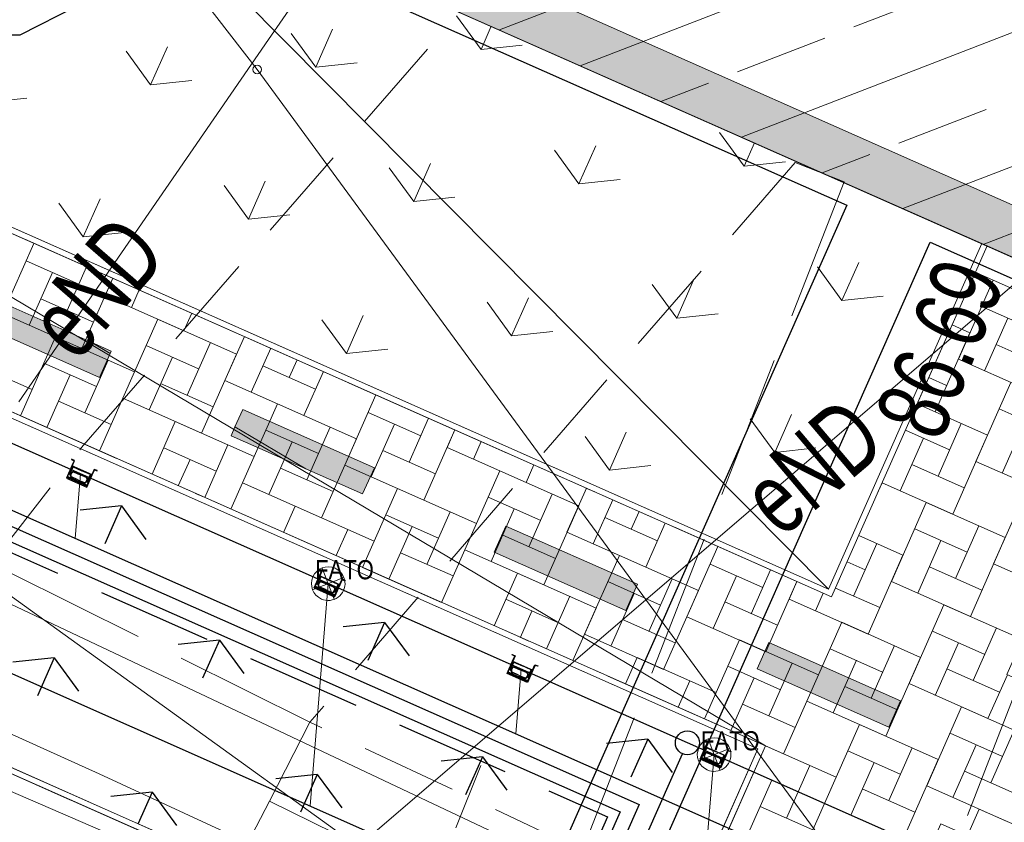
# Model space of a CAD drawing. Header units: metres. Extents: x -1013 to 1491425, y -5789533 to 1032.
# Tile 36 of 66: x -7.02 to 3.25, y -11.54 to -3.18. Entities that reach past the tile are written whole.
import ezdxf
from ezdxf.xclip import XClip

# ---------------------------------------------------------------- set-up
doc = ezdxf.new("R2010")
doc.units = ezdxf.units.M
doc.header["$MEASUREMENT"] = 0
doc.header["$XCLIPFRAME"] = 0
for name, pattern in [('2_KTCR02', [1.5, 1, -0.5]), ('2_KTJZ01', [2, 1.5, -0.5]), ('Krawędzie ukryte', [1.7, 1.2, -0.5]), ('Kropki i Kreski', [3.6, 1.8, -0.9, 0, -0.9])]:
    doc.linetypes.add(name, pattern=pattern)
for name, color, linetype in [('130-Z Teren', 7, 'Continuous'), ('700-L Mapa 1_500 dwg', 7, 'Continuous'), ('708-L Opisy sytuacji 1_500 do legendy', 7, 'Continuous')]:
    doc.layers.add(name, color=color, linetype=linetype)
for name, color, linetype, lineweight in [('130-Z Teren1', 7, 'Continuous', 13), ('130-Z Teren114', 113, 'Continuous', 25), ('130-Z Teren21', 37, 'Continuous', 5), ('130-Z Teren252', 70, 'Continuous', 13), ('130-Z Teren69', 41, 'Continuous', 13), ('130-Z Teren93', 254, 'Continuous', 13), ('130-Z Teren94', 9, 'Continuous', 13), ('310-W Oświetlenie1', 7, 'Continuous', 13), ('310-W Oświetlenie85', 1, 'Continuous', 25), ('450-K Belki21', 37, 'Continuous', 5), ('450-K Belki69', 41, 'Continuous', 13), ('703-L Płaszczyzny podejścia 2D3', 152, 'Continuous', 30), ('708-L Opisy sytuacji 1_500 do legendy1', 7, 'Continuous', 13), ('708-L Opisy sytuacji 1_500 do legendy11', 7, 'Continuous', 13), ('708-L Opisy sytuacji 1_500 do legendy85', 1, 'Continuous', 25), ('720-L Oznakowanie lądowiska1', 7, 'Continuous', 13), ('720-L Oznakowanie lądowiska253', 2, 'Continuous', 13), ('720-L Oznakowanie lądowiska91', 255, 'Continuous', 13), ('720-L Oznakowanie lądowiska94', 9, 'Continuous', 13), ('729-L Instalacje elektryczne-okablowanie75', 30, 'Continuous', 25), ('729-L Instalacje elektryczne-okablowanie85', 1, 'Continuous', 25), ('810-G Ogólne2', 4, 'Continuous', 20), ('GN.6640.3638.2023_9_Dzialki7', 9, 'Continuous', 18), ('GN.6640.3638.2023_9_KTCR_D_L_17', 9, 'Continuous', 18), ('GN.6640.3638.2023_9_KTJZ_L_07', 9, 'Continuous', 18), ('GN.6640.3638.2023_9_Punkty7', 9, 'Continuous', 18), ('GN.6640.3638.2023_9_RTPW_T_17', 9, 'Continuous', 18), ('GN.6640.3638.2023_9_SUPE_D_L_31', 9, 'Continuous', 18), ('GN.6640.3638.2023_9_SUPE_E_T_31', 9, 'Continuous', 18), ('GN.6640.3638.2023_9_SUPW_D_L_05', 9, 'Continuous', 18), ('GN.6640.3638.2023_9_SUSM_D_T_07', 9, 'Continuous', 18)]:
    doc.layers.add(name, color=color, linetype=linetype, lineweight=lineweight)
doc.styles.add('STYL_AUTOMATYCZNY_1', font='arial.ttf', dxfattribs={"width": 0.7})
doc.styles.add('STYL_AUTOMATYCZNY_2', font='arial.ttf')
doc.styles.add('STYL_AUTOMATYCZNY_3', font='ARIALN.TTF')
doc.dimstyles.new('STYL_AUTOMATYCZNY__1', dxfattribs={"dimtxt": 1.25, "dimasz": 0.475, "dimexe": 0.18, "dimexo": 0.3, "dimgap": 0, "dimtad": 1, "dimzin": 0, "dimdsep": 46, "dimtxsty": 'STYL_AUTOMATYCZNY_2', "dimblk": 'ARROWHEAD_2', "dimblk1": 'ARROWHEAD_2', "dimblk2": 'ARROWHEAD_2', "dimcen": 0.09, "dimclrd": 7, "dimclre": 7, "dimclrt": 1, "dimazin": 0, "dimtfac": 1, "dimtdec": 4, "dimtmove": 0, "dimatfit": 3, "dimfxl": 1, "dimtolj": 1, "dimtzin": 0, "dimarcsym": 0})
doc.dimstyles.new('STYL_AUTOMATYCZNY__2', dxfattribs={"dimtxt": 1, "dimasz": 0.475, "dimexe": 0.18, "dimexo": 0.3, "dimgap": 0, "dimtad": 1, "dimzin": 0, "dimdsep": 46, "dimtxsty": 'STYL_AUTOMATYCZNY_2', "dimblk": 'ARROWHEAD_2', "dimblk1": 'ARROWHEAD_2', "dimblk2": 'ARROWHEAD_2', "dimcen": 0.09, "dimclrd": 7, "dimclre": 7, "dimclrt": 1, "dimazin": 0, "dimtfac": 1, "dimtdec": 4, "dimtmove": 0, "dimatfit": 3, "dimfxl": 1, "dimtolj": 1, "dimtzin": 0, "dimarcsym": 0})
doc.dimstyles.new('STYL_AUTOMATYCZNY__5', dxfattribs={"dimtxt": 0.18, "dimasz": 0.456, "dimexe": 0.18, "dimexo": 0.0625, "dimgap": 0, "dimtad": 0, "dimtih": 1, "dimtoh": 1, "dimdec": 4, "dimzin": 0, "dimdsep": 46, "dimcen": 0.09, "dimadec": 0, "dimazin": 0, "dimtfac": 1, "dimtdec": 4, "dimtmove": 0, "dimatfit": 3, "dimldrblk": 'ARROWHEAD_1', "dimfxl": 1, "dimtolj": 1, "dimtzin": 0, "dimarcsym": 0})

# ---------------------------------------------------------------- blocks, each defined once
blk = doc.blocks.new('Rysunek_1_9', base_point=(-7447251.91, -5789835.327))
at = {"layer": 'GN.6640.3638.2023_9_Dzialki7', "color": 9, "linetype": 'Continuous', "lineweight": 18}
for p, q in [((-28.59, 27.463), (-4.54, -3.697)), ((-4.54, -3.697), (35.51, -58.297))]:
    blk.add_line(p, q, dxfattribs=at)
at = {"layer": 'GN.6640.3638.2023_9_KTCR_D_L_17', "color": 9, "linetype": '2_KTCR02', "lineweight": 18}
for p, q in [((-6.37, -7.638), (-2.362, -3.019)), ((1.07, -4.665), (-3.99, -10.501)), ((1.58, -4.867), (1.07, -4.665)), ((-7.312, -8.844), (-6.37, -7.638)), ((-3.99, -10.501), (-4.412, -11.322)), ((-1.15, -11.837), (-3.99, -10.501)), ((-4.412, -11.322), (-1.51, -12.757))]:
    blk.add_line(p, q, dxfattribs=at)
at = {"layer": 'GN.6640.3638.2023_9_KTJZ_L_07', "color": 9, "linetype": '2_KTJZ01', "lineweight": 18}
for p, q in [((1.58, -4.867), (-1.15, -11.837)), ((2.14, -13.337), (4.87, -6.317)), ((-3.99, -10.501), (-7.312, -8.844)), ((-4.412, -11.322), (-3.99, -10.501)), ((-5.64, -13.707), (-4.412, -11.322))]:
    blk.add_line(p, q, dxfattribs=at)
at = {"layer": 'GN.6640.3638.2023_9_Punkty7', "color": 9, "linetype": 'Continuous', "lineweight": 18}
blk.add_circle((-4.54, -3.697), 0.045, dxfattribs=at)
at = {"layer": 'GN.6640.3638.2023_9_SUPE_D_L_31', "color": 9, "linetype": 'Continuous', "lineweight": 18}
for p, q in [((-4.42, -3.383), (-2.509, -0.6)), ((-7.024, -7.162), (-4.42, -3.383)), ((6.122, -3.559), (-4.256, -12.453)), ((-4.256, -12.453), (-9.151, -10.337)), ((-6.186, -11.037), (-7.701, -10.357)), ((-2.865, -12.573), (-6.186, -11.037))]:
    blk.add_line(p, q, dxfattribs=at)
at = {"layer": 'GN.6640.3638.2023_9_SUPW_D_L_05', "color": 9, "linetype": 'Continuous', "lineweight": 18}
blk.add_line((1.45, -13.313), (-14.544, -5.755), dxfattribs=at)
at = {"layer": 'GN.6640.3638.2023_9_SUSM_D_T_07', "color": 9, "linetype": 'Continuous', "lineweight": 18}
blk.add_line((-2.47, -11.6), (-2.207, -10.952), dxfattribs=at)
at = {"layer": 'GN.6640.3638.2023_9_RTPW_T_17', "color": 9, "linetype": 'Continuous', "lineweight": 18, "insert": (2.593, -7.599), "char_height": 0.75, "attachment_point": 7, "rotation": 68.1986, "style": 'STYL_AUTOMATYCZNY_1'}
blk.add_mtext('\\A1;{\\pql;\\fArial|b0|i0|c238|p0;\\W0.700000;86.69}', dxfattribs=at)
at = {"layer": 'GN.6640.3638.2023_9_SUPE_E_T_31', "color": 9, "linetype": 'Continuous', "lineweight": 18, "char_height": 0.75, "attachment_point": 4, "style": 'STYL_AUTOMATYCZNY_1'}
for insert, rotation in [((-6.702, -6.52), 48.9833), ((0.686, -8.309), 40.2133)]:
    blk.add_mtext('\\A1;{\\pql;\\fArial|b0|i0|c238|p0;\\W0.700000;eND}', dxfattribs=dict(at, insert=insert, rotation=rotation))
blk = doc.blocks.new('*X3')
at = {"layer": '130-Z Teren93', "color": 254, "linetype": 'Continuous', "lineweight": 13}
for p, q in [((-6.867, -5.509), (-7.191, -6.24)), ((-6.4, -5.935), (-6.948, -5.692)), ((-6.917, -6.362), (-6.674, -5.813)), ((-6.319, -5.752), (-6.521, -6.209)), ((3.409, -6.015), (2.947, -5.811)), ((-6.044, -5.873), (-6.368, -6.605)), ((-6.044, -5.873), (-6.125, -6.056)), ((3.134, -5.894), (2.77, -6.716)), ((3.134, -5.894), (3.957, -6.258)), ((-5.851, -6.178), (-5.77, -5.995)), ((-6.796, -6.087), (-6.247, -6.33)), ((-5.303, -6.421), (-6.125, -6.056)), ((-6.368, -6.605), (-7.191, -6.24)), ((-5.222, -6.238), (-5.303, -6.421)), ((3.561, -6.411), (3.013, -6.168)), ((-5.577, -6.299), (-5.941, -7.122)), ((-5.577, -6.299), (-4.754, -6.664)), ((2.704, -6.359), (2.891, -6.442)), ((3.044, -6.838), (3.287, -6.289)), ((2.891, -6.442), (2.527, -7.265)), ((-6.643, -6.483), (-7.007, -7.306)), ((-6.643, -6.483), (-5.82, -6.848)), ((-5.028, -6.542), (-5.271, -7.091)), ((-4.673, -6.481), (-4.876, -6.938)), ((3.166, -6.564), (3.714, -6.807)), ((-7.709, -6.667), (-6.886, -7.032)), ((-5.15, -6.817), (-5.698, -6.574)), ((-4.754, -6.664), (-5.119, -7.487)), ((-4.601, -7.06), (-4.399, -6.603)), ((-6.216, -7.001), (-6.764, -6.757)), ((-6.094, -6.726), (-6.337, -7.275)), ((-5.667, -7.244), (-5.424, -6.695)), ((-4.124, -6.724), (-4.205, -6.907)), ((3.593, -7.081), (2.77, -6.716)), ((-5.82, -6.848), (-6.185, -7.671)), ((-4.48, -6.785), (-3.931, -7.028)), ((-3.85, -6.846), (-4.053, -7.303)), ((-6.733, -7.428), (-6.49, -6.879)), ((-5.546, -6.969), (-4.997, -7.212)), ((-4.053, -7.303), (-4.876, -6.938)), ((2.461, -6.908), (2.648, -6.991)), ((3.318, -6.96), (2.954, -7.782)), ((-6.886, -7.032), (-7.007, -7.306)), ((-6.612, -7.153), (-6.063, -7.396)), ((-5.119, -7.487), (-5.941, -7.122)), ((-4.327, -7.181), (-4.692, -8.004)), ((-4.327, -7.181), (-3.504, -7.546)), ((-3.302, -7.089), (-3.626, -7.82)), ((2.34, -7.182), (3.075, -7.508)), ((2.527, -7.265), (2.34, -7.182)), ((-2.834, -7.515), (-3.383, -7.272)), ((3.745, -7.477), (3.197, -7.234)), ((-6.185, -7.671), (-7.007, -7.306)), ((-5.393, -7.365), (-5.636, -7.914)), ((-5.393, -7.365), (-4.57, -7.73)), ((-2.753, -7.332), (-2.956, -7.789)), ((2.801, -7.387), (2.558, -7.935)), ((3.228, -7.904), (3.471, -7.355)), ((-3.9, -7.699), (-4.449, -7.455)), ((-3.778, -7.424), (-4.022, -7.973)), ((-3.351, -7.942), (-3.108, -7.393)), ((-2.479, -7.453), (-2.803, -8.185)), ((-2.479, -7.453), (-2.56, -7.636)), ((2.679, -7.661), (2.218, -7.456)), ((-4.417, -8.126), (-4.174, -7.577)), ((-3.504, -7.546), (-3.869, -8.369)), ((-2.286, -7.758), (-2.205, -7.575)), ((2.162, -8.088), (2.405, -7.539)), ((3.075, -7.508), (2.711, -8.331)), ((-4.966, -7.882), (-5.514, -7.639)), ((-4.844, -7.608), (-5.087, -8.157)), ((-3.23, -7.667), (-2.681, -7.91)), ((-1.737, -8.001), (-2.56, -7.636)), ((-5.362, -8.035), (-5.24, -7.761)), ((-4.57, -7.73), (-4.813, -8.278)), ((3.777, -8.147), (2.954, -7.782)), ((-4.296, -7.851), (-3.747, -8.094)), ((-2.803, -8.185), (-3.626, -7.82)), ((-2.011, -7.879), (-2.376, -8.702)), ((-2.011, -7.879), (-1.188, -8.244)), ((-1.656, -7.818), (-1.737, -8.001)), ((2.284, -7.814), (2.832, -8.057)), ((-3.869, -8.369), (-4.692, -8.004)), ((2.711, -8.331), (1.975, -8.005)), ((-3.077, -8.063), (-3.442, -8.886)), ((-3.077, -8.063), (-2.254, -8.428)), ((-1.107, -8.061), (-1.31, -8.518)), ((3.502, -8.025), (3.138, -8.848)), ((-1.584, -8.397), (-2.133, -8.154)), ((-1.463, -8.122), (-1.706, -8.671)), ((-1.036, -8.64), (-0.833, -8.183)), ((2.436, -8.209), (2.072, -9.032)), ((2.436, -8.209), (3.259, -8.574)), ((-4.143, -8.247), (-4.265, -8.521)), ((-4.143, -8.247), (-3.32, -8.612)), ((-2.529, -8.306), (-2.772, -8.855)), ((-2.102, -8.824), (-1.859, -8.275)), ((-1.188, -8.244), (-1.553, -9.067)), ((-0.559, -8.304), (-0.64, -8.487)), ((-2.65, -8.581), (-3.199, -8.337)), ((-0.914, -8.365), (-0.366, -8.608)), ((-3.595, -8.49), (-3.716, -8.764)), ((-3.168, -9.008), (-2.924, -8.459)), ((-2.254, -8.428), (-2.619, -9.251)), ((-0.487, -8.883), (-1.31, -8.518)), ((-0.285, -8.426), (-0.487, -8.883)), ((2.863, -8.727), (2.315, -8.484)), ((2.985, -8.452), (2.742, -9.001)), ((-3.32, -8.612), (-3.442, -8.886)), ((-1.98, -8.549), (-1.431, -8.792)), ((1.732, -8.554), (2.193, -8.758)), ((2.346, -9.154), (2.589, -8.605)), ((3.259, -8.574), (2.895, -9.397)), ((-1.553, -9.067), (-2.376, -8.702)), ((0.264, -8.669), (-0.06, -9.4)), ((1.919, -8.636), (1.676, -9.185)), ((-3.046, -8.733), (-2.497, -8.976)), ((-0.761, -8.761), (-1.126, -9.584)), ((-0.761, -8.761), (0.061, -9.126)), ((2.193, -8.758), (1.829, -9.581)), ((-2.619, -9.251), (-3.442, -8.886)), ((0.732, -9.095), (0.183, -8.852)), ((0.813, -8.912), (0.61, -9.369)), ((1.797, -8.911), (1.61, -8.828)), ((2.468, -8.879), (3.016, -9.123)), ((3.682, -9.09), (3.138, -8.848)), ((-1.827, -8.945), (-2.07, -9.494)), ((-1.827, -8.945), (-1.004, -9.31)), ((-0.213, -9.004), (-0.456, -9.553)), ((0.214, -9.522), (0.457, -8.973)), ((2.895, -9.397), (2.072, -9.032)), ((-0.334, -9.279), (-0.883, -9.035)), ((0.061, -9.126), (-0.303, -9.949)), ((1.087, -9.033), (0.763, -9.765)), ((1.087, -9.033), (1.006, -9.216)), ((1.489, -9.102), (1.95, -9.306)), ((-1.4, -9.463), (-1.949, -9.219)), ((-1.279, -9.188), (-1.522, -9.737)), ((-0.852, -9.706), (-0.609, -9.157)), ((1.829, -9.581), (1.006, -9.216)), ((1.28, -9.338), (1.361, -9.155)), ((-1.004, -9.31), (-1.248, -9.858)), ((0.336, -9.247), (0.884, -9.49)), ((2.62, -9.275), (2.256, -10.098)), ((2.62, -9.275), (3.439, -9.638)), ((-1.796, -9.615), (-1.675, -9.341)), ((-0.73, -9.431), (-0.182, -9.674)), ((0.763, -9.765), (-0.06, -9.4)), ((1.554, -9.459), (1.19, -10.282)), ((1.554, -9.459), (2.377, -9.824)), ((3.169, -9.518), (2.926, -10.067)), ((-0.303, -9.949), (-1.126, -9.584)), ((0.488, -9.643), (0.124, -10.466)), ((0.488, -9.643), (1.311, -10.008)), ((3.047, -9.793), (2.499, -9.55)), ((1.981, -9.977), (1.433, -9.734)), ((2.103, -9.702), (1.86, -10.251)), ((2.53, -10.22), (2.773, -9.671)), ((-0.577, -9.827), (-0.699, -10.101)), ((-0.577, -9.827), (0.245, -10.192)), ((2.377, -9.824), (2.013, -10.647)), ((0.915, -10.161), (0.367, -9.917)), ((1.037, -9.886), (0.794, -10.435)), ((1.464, -10.404), (1.707, -9.855)), ((2.651, -9.945), (3.2, -10.188)), ((0.398, -10.588), (0.641, -10.039)), ((1.311, -10.008), (0.947, -10.831)), ((3.281, -10.006), (3.078, -10.463)), ((-0.029, -10.07), (-0.15, -10.344)), ((1.586, -10.129), (2.134, -10.372)), ((3.078, -10.463), (2.256, -10.098)), ((0.245, -10.192), (0.124, -10.466)), ((0.52, -10.313), (1.068, -10.556)), ((2.013, -10.647), (1.19, -10.282)), ((2.804, -10.341), (2.44, -11.164)), ((2.804, -10.341), (3.627, -10.706)), ((0.947, -10.831), (0.124, -10.466)), ((1.738, -10.525), (1.374, -11.348)), ((1.738, -10.525), (2.561, -10.89)), ((3.231, -10.859), (2.683, -10.615)), ((3.353, -10.584), (3.11, -11.133)), ((0.76, -10.748), (1.495, -11.074)), ((2.287, -10.768), (2.044, -11.317)), ((2.714, -11.286), (2.957, -10.737)), ((2.165, -11.043), (1.617, -10.799)), ((1.221, -10.952), (0.978, -11.501)), ((1.648, -11.47), (1.891, -10.921)), ((2.561, -10.89), (2.197, -11.713)), ((1.099, -11.226), (0.638, -11.022)), ((1.495, -11.074), (1.131, -11.897)), ((2.835, -11.011), (3.384, -11.254)), ((0.582, -11.653), (0.825, -11.105)), ((3.262, -11.529), (2.44, -11.164)), ((1.769, -11.195), (2.318, -11.438)), ((0.704, -11.379), (1.252, -11.622)), ((2.197, -11.713), (1.374, -11.348)), ((2.988, -11.407), (2.867, -11.681)), ((2.988, -11.407), (3.811, -11.772))]:
    blk.add_line(p, q, dxfattribs=at)
blk = doc.blocks.new('*D9')
at = {"layer": '708-L Opisy sytuacji 1_500 do legendy1', "color": 7, "linetype": 'Continuous', "lineweight": 13}
for p, q in [((-24.561, 28.385), (-24.986, 28.968)), ((-24.65, 28.956), (-24.773, 28.677)), ((-25.202, 28.867), (-2.957, 19.009)), ((-24.773, 28.677), (-34.902, 5.82)), ((-35.114, 6.112), (-34.689, 5.529)), ((-35.33, 6.01), (-13.085, -3.847)), ((-34.902, 5.82), (-35.025, 5.541))]:
    blk.add_line(p, q, dxfattribs=at)
at = {"layer": '708-L Opisy sytuacji 1_500 do legendy85', "color": 1, "lineweight": 25, "insert": (-30.935, 15.389), "char_height": 1.25, "attachment_point": 7, "rotation": 66.1008, "style": 'STYL_AUTOMATYCZNY_2'}
blk.add_mtext('\\A1;{\\pql;\\fArial|b0|i0|c238|p0;\\W1.000000;25,00}', dxfattribs=at)
blk = doc.blocks.new('ARROWHEAD_2')
at = {"color": 0, "linetype": 'Continuous', "lineweight": 0}
for p, q in [((-0.378, -0.655), (0.378, 0.655)), ((0, 0), (-1, 0))]:
    blk.add_line(p, q, dxfattribs=at)
blk = doc.blocks.new('*D12')
at = {"layer": '708-L Opisy sytuacji 1_500 do legendy1', "color": 7, "linetype": 'Continuous', "lineweight": 13}
for p, q in [((-29.902, 25.48), (-35.979, 11.766)), ((-35.766, 11.475), (-36.191, 12.058)), ((-36.407, 11.956), (-6.488, -1.302)), ((-35.979, 11.766), (-39.686, 3.401)), ((-39.898, 3.692), (-39.473, 3.109)), ((-40.114, 3.591), (-18.561, -5.96)), ((-39.686, 3.401), (-39.809, 3.121))]:
    blk.add_line(p, q, dxfattribs=at)
at = {"layer": '708-L Opisy sytuacji 1_500 do legendy85', "color": 1, "lineweight": 25, "insert": (-38.556, 6.444), "char_height": 1, "attachment_point": 7, "rotation": 66.1008, "style": 'STYL_AUTOMATYCZNY_2'}
blk.add_mtext('\\A1;{\\pql;\\fArial|b0|i0|c238|p0;\\W1.000000;9,15}', dxfattribs=at)
blk = doc.blocks.new('ARROWHEAD_1')
at = {"color": 0, "linetype": 'Continuous', "lineweight": 0}
blk.add_line((0, 0), (-1, 0), dxfattribs=at)
blk.add_circle((0, 0), 0.25, dxfattribs=at)

msp = doc.modelspace()

# ---------------------------------------------------------------- hatches: boundary and pattern name
at = {"layer": '130-Z Teren114', "linetype": 'Continuous', "lineweight": 25}
h = msp.add_hatch(dxfattribs=at)
h.set_pattern_fill('trawa_0001', color=113, style=0, pattern_type=2)
h.set_pattern_definition([(246.1, (-2.1928, -10.8614), (-2.7428, 1.2154), [0.433, -1.29904]), (246.1, (-3.915, -11.0454), (-2.7428, 1.2154), [0.433, -1.29904]), (186.1, (-2.1928, -10.8614), (-0.31883, 2.983), [0.433, -1.29904]), (186.1, (-2.8946, -12.445), (-0.31883, 2.983), [0.433, -1.29904]), (306.1, (-2.1928, -10.8614), (2.42394, 1.7676), [0.433, -1.29904]), (306.1, (-2.8946, -12.445), (2.42394, 1.7676), [0.433, -1.29904])])
h.paths.add_polyline_path([(-13.814, -4.356), (-18.207, -6.051), (-0.669, -13.823), (0.68, -10.778)])
at = {"layer": '130-Z Teren252', "linetype": 'Continuous', "lineweight": 13}
h = msp.add_hatch(dxfattribs=at)
h.set_pattern_fill('trawa_0001', color=70, style=0, pattern_type=2)
h.set_pattern_definition([(66.1, (-0.1672, -6.29), (-2.7428, 1.2154), [0.433, -1.29904]), (66.1, (1.555, -6.106), (-2.7428, 1.2154), [0.433, -1.29904]), (6.1, (-0.1672, -6.29), (-0.3188, 2.983), [0.433, -1.29904]), (6.1, (0.5345, -4.7065), (-0.3188, 2.983), [0.433, -1.29904]), (126.1, (-0.1672, -6.29), (2.42394, 1.7676), [0.433, -1.29904]), (126.1, (0.5345, -4.7065), (2.42394, 1.7676), [0.433, -1.29904])])
h.paths.add_polyline_path([(-11.412, -3.429), (1.418, -9.114), (3.014, -5.512), (-6.214, -1.423)])
at = {"layer": '130-Z Teren93', "linetype": 'Continuous', "lineweight": 13}
h = msp.add_hatch(dxfattribs=at)
h.set_pattern_fill('Beton_zbrojony_0001', color=254, style=0, pattern_type=2)
h.set_pattern_definition([(21.101, (3.6815, 2.3954), (-0.46801, 1.21283), []), (21.101, (3.4475, 3.0018), (-0.46801, 1.21283), [0.975, -0.325])])
h.paths.add_polyline_path([(-0.137, 12.291), (-3.175, 5.434), (-6.214, -1.423), (7.5, -7.5), (10.538, -0.643), (13.577, 6.214)])
at = {"layer": '720-L Oznakowanie lądowiska253', "linetype": 'Continuous', "lineweight": 13}
msp.add_hatch(color=2, dxfattribs=at).paths.add_polyline_path([(-3.175, 5.434), (-6.214, -1.423), (7.5, -7.5), (10.538, -0.643), (10.081, -0.44), (7.245, -6.84), (-5.554, -1.169), (-2.718, 5.231)])
at = {"layer": '720-L Oznakowanie lądowiska91', "linetype": 'Continuous', "lineweight": 13}
for points in [[(-6.182, -6.906), (-6.072, -6.656), (-6.061, -6.632), (-6.27, -6.539), (-7.432, -6.024), (-7.554, -6.298)], [(-4.811, -7.514), (-4.033, -7.859), (-3.44, -8.121), (-3.318, -7.847), (-4.69, -7.239), (-4.771, -7.423)], [(-0.697, -9.337), (-0.575, -9.062), (-1.947, -8.455), (-2.068, -8.729)], [(2.046, -10.552), (2.167, -10.278), (0.796, -9.67), (0.674, -9.944)]]:
    msp.add_hatch(color=8, dxfattribs=at).paths.add_polyline_path(points)

# ---------------------------------------------------------------- linework, layer by layer
at = {"layer": '130-Z Teren1', "color": 7, "linetype": 'Continuous', "lineweight": 13, "flags": 128}
for points in [[(-0.137, 12.291), (-3.175, 5.434), (-6.214, -1.423), (7.5, -7.5), (10.538, -0.643), (13.577, 6.214)], [(-11.412, -3.429), (1.418, -9.114), (3.014, -5.512), (-6.214, -1.423)], [(-13.734, -4.325), (-11.491, -3.46), (1.448, -9.194), (3.069, -5.536), (4.897, -6.347), (3.277, -10.004), (9.537, -12.778), (10.402, -15.021), (2.588, -11.558), (1.19, -14.712), (-0.638, -13.902), (0.76, -10.748)], [(-13.814, -4.356), (0.68, -10.778), (-0.669, -13.823), (-18.207, -6.051)]]:
    msp.add_lwpolyline(points, close=True, dxfattribs=at)
at = {"layer": '130-Z Teren21', "color": 37, "linetype": 'Continuous', "lineweight": 5}
for p, q in [((1.448, -9.194), (-11.491, -3.46)), ((1.418, -9.114), (-11.412, -3.429)), ((0.68, -10.778), (-13.814, -4.356)), ((0.76, -10.748), (-13.734, -4.325)), ((1.418, -9.114), (3.014, -5.512)), ((1.448, -9.194), (3.069, -5.536)), ((3.069, -5.536), (3.014, -5.512)), ((-0.638, -13.902), (0.76, -10.748)), ((-0.693, -13.878), (0.68, -10.778))]:
    msp.add_line(p, q, dxfattribs=at)
at = {"layer": '130-Z Teren69', "color": 41, "linetype": 'Kropki i Kreski', "lineweight": 13}
for p, q in [((1.448, -9.194), (-11.491, -3.46)), ((0.76, -10.748), (-13.734, -4.325)), ((3.069, -5.536), (1.448, -9.194)), ((0.76, -10.748), (-0.638, -13.902))]:
    msp.add_line(p, q, dxfattribs=at)
at = {"layer": '130-Z Teren94', "color": 9, "linetype": 'Continuous', "lineweight": 13}
for p, q in [((1.418, -9.114), (-6.214, -1.423)), ((0.76, -10.748), (-11.491, -3.46)), ((-13.814, -4.356), (-0.669, -13.823))]:
    msp.add_line(p, q, dxfattribs=at)
at = {"layer": '310-W Oświetlenie1', "color": 7, "linetype": 'Continuous', "lineweight": 13}
for p, q in [((-3.736, -9.219), (-3.862, -8.893)), ((-3.962, -9.119), (-3.636, -8.993)), ((0.287, -11.002), (0.161, -10.675)), ((0.06, -10.901), (0.387, -10.775))]:
    msp.add_line(p, q, dxfattribs=at)
at = {"layer": '310-W Oświetlenie1', "color": 7, "linetype": 'Continuous', "lineweight": 13, "flags": 128}
for points in [[(-3.728, -8.896, 1), (-3.87, -9.216, 1)], [(0.295, -10.678, 1), (0.153, -10.998, 1)]]:
    msp.add_lwpolyline(points, format="xyb", close=True, dxfattribs=at)
at = {"layer": '310-W Oświetlenie85', "color": 1, "linetype": 'Continuous', "lineweight": 25}
for p, q in [((-6.475, -7.76), (-6.476, -7.762)), ((-6.476, -7.762), (-6.448, -7.775)), ((-6.444, -7.773), (-6.475, -7.76)), ((-6.448, -7.775), (-6.472, -7.828)), ((-6.469, -7.83), (-6.444, -7.773)), ((-6.472, -7.828), (-6.529, -7.957)), ((-6.517, -7.94), (-6.47, -7.833)), ((-6.459, -7.834), (-6.495, -7.917)), ((-6.492, -7.918), (-6.457, -7.839)), ((-6.481, -7.896), (-6.492, -7.92)), ((-6.485, -7.923), (-6.474, -7.899)), ((-6.483, -7.924), (-6.473, -7.899)), ((-6.474, -7.899), (-6.481, -7.896)), ((-6.26, -7.922), (-6.472, -7.828)), ((-6.472, -7.828), (-6.469, -7.83)), ((-6.47, -7.833), (-6.46, -7.837)), ((-6.457, -7.839), (-6.367, -7.879)), ((-6.453, -7.892), (-6.386, -7.921)), ((-6.452, -7.89), (-6.402, -7.912)), ((-6.277, -7.918), (-6.367, -7.879)), ((-6.238, -7.865), (-6.263, -7.921)), ((-6.26, -7.922), (-6.236, -7.869)), ((-6.207, -7.878), (-6.238, -7.865)), ((-6.236, -7.869), (-6.208, -7.881)), ((-6.208, -7.881), (-6.207, -7.878)), ((-6.529, -7.957), (-6.317, -8.051)), ((-6.313, -8.041), (-6.525, -7.947)), ((-6.308, -8.032), (-6.521, -7.938)), ((-6.495, -7.917), (-6.492, -7.918)), ((-6.492, -7.92), (-6.485, -7.923)), ((-6.409, -7.973), (-6.476, -7.944)), ((-6.41, -7.975), (-6.476, -7.945)), ((-6.41, -7.975), (-6.344, -8.004)), ((-6.409, -7.973), (-6.343, -8.003)), ((-6.399, -7.911), (-6.397, -7.907)), ((-6.399, -7.911), (-6.399, -7.911)), ((-6.397, -7.907), (-6.383, -7.913)), ((-6.32, -7.951), (-6.386, -7.921)), ((-6.368, -7.92), (-6.383, -7.913)), ((-6.37, -7.924), (-6.368, -7.92)), ((-6.37, -7.924), (-6.37, -7.924)), ((-6.319, -7.949), (-6.369, -7.927)), ((-6.323, -7.995), (-6.312, -7.971)), ((-6.321, -7.996), (-6.31, -7.971)), ((-6.314, -7.999), (-6.321, -7.996)), ((-6.317, -8.051), (-6.26, -7.922)), ((-6.303, -7.975), (-6.314, -7.999)), ((-6.313, -7.998), (-6.277, -7.918)), ((-6.31, -7.999), (-6.313, -7.998)), ((-6.312, -8.03), (-6.265, -7.924)), ((-6.273, -7.916), (-6.31, -7.999)), ((-6.31, -7.971), (-6.303, -7.975)), ((-6.265, -7.924), (-6.274, -7.92)), ((-6.263, -7.921), (-6.26, -7.922)), ((-3.892, -8.904), (-3.893, -8.907)), ((-3.893, -8.907), (-3.892, -8.904)), ((-3.893, -8.907), (-3.866, -8.919)), ((-3.866, -8.919), (-3.893, -8.907)), ((-3.862, -8.918), (-3.892, -8.904)), ((-3.892, -8.904), (-3.862, -8.918)), ((-3.866, -8.919), (-3.889, -8.973)), ((-3.889, -8.973), (-3.866, -8.919)), ((-3.886, -8.974), (-3.862, -8.918)), ((-3.862, -8.918), (-3.886, -8.974)), ((-3.889, -8.973), (-3.946, -9.101)), ((-3.946, -9.101), (-3.889, -8.973)), ((-3.934, -9.084), (-3.887, -8.978)), ((-3.934, -9.084), (-3.887, -8.978)), ((-3.876, -8.979), (-3.913, -9.061)), ((-3.876, -8.979), (-3.913, -9.061)), ((-3.91, -9.063), (-3.874, -8.983)), ((-3.91, -9.063), (-3.874, -8.983)), ((-3.677, -9.067), (-3.889, -8.973)), ((-3.889, -8.973), (-3.886, -8.974)), ((-3.889, -8.973), (-3.677, -9.067)), ((-3.886, -8.974), (-3.889, -8.973)), ((-3.887, -8.978), (-3.877, -8.982)), ((-3.887, -8.978), (-3.877, -8.982)), ((-3.874, -8.983), (-3.785, -9.023)), ((-3.874, -8.983), (-3.785, -9.023)), ((-3.695, -9.063), (-3.785, -9.023)), ((-3.695, -9.063), (-3.785, -9.023)), ((-3.655, -9.009), (-3.68, -9.066)), ((-3.68, -9.066), (-3.655, -9.009)), ((-3.677, -9.067), (-3.653, -9.013)), ((-3.653, -9.013), (-3.677, -9.067)), ((-3.624, -9.023), (-3.655, -9.009)), ((-3.655, -9.009), (-3.624, -9.023)), ((-3.653, -9.013), (-3.625, -9.026)), ((-3.625, -9.026), (-3.653, -9.013)), ((-3.625, -9.026), (-3.624, -9.023)), ((-3.624, -9.023), (-3.625, -9.026)), ((-3.946, -9.101), (-3.734, -9.195)), ((-3.734, -9.195), (-3.946, -9.101)), ((-3.73, -9.186), (-3.942, -9.092)), ((-3.942, -9.092), (-3.73, -9.186)), ((-3.726, -9.177), (-3.938, -9.083)), ((-3.938, -9.083), (-3.726, -9.177)), ((-3.913, -9.061), (-3.91, -9.063)), ((-3.913, -9.061), (-3.91, -9.063)), ((-3.899, -9.04), (-3.909, -9.064)), ((-3.899, -9.04), (-3.909, -9.064)), ((-3.909, -9.064), (-3.902, -9.068)), ((-3.909, -9.064), (-3.902, -9.068)), ((-3.902, -9.068), (-3.891, -9.043)), ((-3.902, -9.068), (-3.891, -9.043)), ((-3.901, -9.068), (-3.89, -9.044)), ((-3.901, -9.068), (-3.89, -9.044)), ((-3.891, -9.043), (-3.899, -9.04)), ((-3.891, -9.043), (-3.899, -9.04)), ((-3.827, -9.119), (-3.894, -9.09)), ((-3.827, -9.119), (-3.894, -9.09)), ((-3.826, -9.118), (-3.893, -9.088)), ((-3.826, -9.118), (-3.893, -9.088)), ((-3.87, -9.036), (-3.804, -9.066)), ((-3.87, -9.036), (-3.804, -9.066)), ((-3.869, -9.035), (-3.82, -9.057)), ((-3.869, -9.035), (-3.82, -9.057)), ((-3.827, -9.119), (-3.761, -9.149)), ((-3.827, -9.119), (-3.761, -9.149)), ((-3.826, -9.118), (-3.76, -9.147)), ((-3.826, -9.118), (-3.76, -9.147)), ((-3.817, -9.055), (-3.815, -9.051)), ((-3.817, -9.055), (-3.815, -9.051)), ((-3.817, -9.055), (-3.817, -9.055)), ((-3.817, -9.055), (-3.817, -9.055)), ((-3.815, -9.051), (-3.8, -9.058)), ((-3.815, -9.051), (-3.8, -9.058)), ((-3.737, -9.095), (-3.804, -9.066)), ((-3.737, -9.095), (-3.804, -9.066)), ((-3.785, -9.064), (-3.8, -9.058)), ((-3.785, -9.064), (-3.8, -9.058)), ((-3.787, -9.068), (-3.785, -9.064)), ((-3.787, -9.068), (-3.785, -9.064)), ((-3.787, -9.068), (-3.787, -9.068)), ((-3.787, -9.068), (-3.787, -9.068)), ((-3.736, -9.094), (-3.786, -9.072)), ((-3.736, -9.094), (-3.786, -9.072)), ((-3.74, -9.139), (-3.729, -9.115)), ((-3.74, -9.139), (-3.729, -9.115)), ((-3.738, -9.14), (-3.728, -9.116)), ((-3.738, -9.14), (-3.728, -9.116)), ((-3.734, -9.195), (-3.677, -9.067)), ((-3.677, -9.067), (-3.734, -9.195)), ((-3.72, -9.119), (-3.731, -9.143)), ((-3.72, -9.119), (-3.731, -9.143)), ((-3.73, -9.142), (-3.695, -9.063)), ((-3.73, -9.142), (-3.695, -9.063)), ((-3.729, -9.175), (-3.682, -9.068)), ((-3.729, -9.175), (-3.682, -9.068)), ((-3.728, -9.116), (-3.72, -9.119)), ((-3.728, -9.116), (-3.72, -9.119)), ((-3.69, -9.061), (-3.727, -9.144)), ((-3.69, -9.061), (-3.727, -9.144)), ((-3.682, -9.068), (-3.692, -9.064)), ((-3.682, -9.068), (-3.692, -9.064)), ((-3.68, -9.066), (-3.677, -9.067)), ((-3.677, -9.067), (-3.68, -9.066)), ((-3.731, -9.143), (-3.738, -9.14)), ((-3.731, -9.143), (-3.738, -9.14)), ((-3.727, -9.144), (-3.73, -9.142)), ((-3.727, -9.144), (-3.73, -9.142)), ((-1.882, -9.798), (-1.881, -9.796)), ((-1.854, -9.811), (-1.882, -9.798)), ((-1.881, -9.796), (-1.85, -9.809)), ((-1.878, -9.864), (-1.854, -9.811)), ((-1.85, -9.809), (-1.875, -9.865)), ((-1.935, -9.992), (-1.878, -9.864)), ((-1.923, -9.975), (-1.875, -9.869)), ((-1.865, -9.87), (-1.901, -9.953)), ((-1.901, -9.953), (-1.898, -9.954)), ((-1.898, -9.954), (-1.863, -9.874)), ((-1.887, -9.931), (-1.898, -9.956)), ((-1.898, -9.956), (-1.891, -9.959)), ((-1.891, -9.959), (-1.88, -9.934)), ((-1.889, -9.96), (-1.878, -9.935)), ((-1.88, -9.934), (-1.887, -9.931)), ((-1.878, -9.864), (-1.666, -9.958)), ((-1.875, -9.865), (-1.878, -9.864)), ((-1.875, -9.869), (-1.866, -9.873)), ((-1.863, -9.874), (-1.773, -9.914)), ((-1.859, -9.928), (-1.792, -9.957)), ((-1.858, -9.926), (-1.808, -9.948)), ((-1.805, -9.947), (-1.803, -9.942)), ((-1.805, -9.947), (-1.805, -9.947)), ((-1.803, -9.942), (-1.789, -9.949)), ((-1.774, -9.955), (-1.789, -9.949)), ((-1.776, -9.96), (-1.774, -9.955)), ((-1.683, -9.954), (-1.773, -9.914)), ((-1.719, -10.034), (-1.683, -9.954)), ((-1.679, -9.952), (-1.716, -10.035)), ((-1.671, -9.96), (-1.68, -9.955)), ((-1.668, -9.957), (-1.644, -9.901)), ((-1.642, -9.905), (-1.666, -9.958)), ((-1.644, -9.901), (-1.613, -9.914)), ((-1.614, -9.917), (-1.642, -9.905)), ((-1.613, -9.914), (-1.614, -9.917)), ((-1.723, -10.086), (-1.935, -9.992)), ((-1.931, -9.983), (-1.718, -10.077)), ((-1.926, -9.974), (-1.714, -10.068)), ((-1.815, -10.009), (-1.882, -9.979)), ((-1.816, -10.011), (-1.882, -9.981)), ((-1.816, -10.011), (-1.749, -10.04)), ((-1.815, -10.009), (-1.749, -10.038)), ((-1.726, -9.987), (-1.792, -9.957)), ((-1.776, -9.96), (-1.776, -9.96)), ((-1.725, -9.985), (-1.775, -9.963)), ((-1.729, -10.031), (-1.718, -10.006)), ((-1.727, -10.031), (-1.716, -10.007)), ((-1.72, -10.035), (-1.727, -10.031)), ((-1.666, -9.958), (-1.723, -10.086)), ((-1.709, -10.01), (-1.72, -10.035)), ((-1.716, -10.035), (-1.719, -10.034)), ((-1.718, -10.066), (-1.671, -9.96)), ((-1.716, -10.007), (-1.709, -10.01)), ((-1.666, -9.958), (-1.668, -9.957)), ((0.077, -10.884), (0.134, -10.755)), ((0.089, -10.867), (0.136, -10.76)), ((0.147, -10.761), (0.11, -10.844)), ((0.113, -10.845), (0.148, -10.766)), ((0.129, -10.69), (0.131, -10.687)), ((0.157, -10.702), (0.129, -10.69)), ((0.131, -10.687), (0.161, -10.7)), ((0.134, -10.755), (0.157, -10.702)), ((0.134, -10.755), (0.346, -10.849)), ((0.136, -10.757), (0.134, -10.755)), ((0.161, -10.7), (0.136, -10.757)), ((0.136, -10.76), (0.145, -10.764)), ((0.148, -10.766), (0.238, -10.806)), ((0.081, -10.874), (0.293, -10.968)), ((0.085, -10.865), (0.297, -10.959)), ((0.11, -10.844), (0.113, -10.845)), ((0.124, -10.823), (0.113, -10.847)), ((0.113, -10.847), (0.12, -10.85)), ((0.12, -10.85), (0.131, -10.826)), ((0.122, -10.851), (0.133, -10.827)), ((0.131, -10.826), (0.124, -10.823)), ((0.196, -10.902), (0.129, -10.872)), ((0.196, -10.9), (0.13, -10.871)), ((0.153, -10.819), (0.219, -10.848)), ((0.154, -10.817), (0.203, -10.839)), ((0.206, -10.838), (0.208, -10.834)), ((0.206, -10.838), (0.206, -10.838)), ((0.208, -10.834), (0.223, -10.84)), ((0.286, -10.878), (0.219, -10.848)), ((0.238, -10.847), (0.223, -10.84)), ((0.236, -10.851), (0.238, -10.847)), ((0.236, -10.851), (0.236, -10.851)), ((0.286, -10.876), (0.237, -10.854)), ((0.328, -10.845), (0.238, -10.806)), ((0.346, -10.849), (0.289, -10.978)), ((0.293, -10.925), (0.328, -10.845)), ((0.293, -10.957), (0.34, -10.851)), ((0.332, -10.844), (0.296, -10.926)), ((0.34, -10.851), (0.331, -10.847)), ((0.343, -10.848), (0.368, -10.792)), ((0.346, -10.849), (0.343, -10.848)), ((0.369, -10.796), (0.346, -10.849)), ((0.368, -10.792), (0.398, -10.806)), ((0.397, -10.808), (0.369, -10.796)), ((0.398, -10.806), (0.397, -10.808)), ((0.289, -10.978), (0.077, -10.884)), ((0.196, -10.9), (0.263, -10.93)), ((0.196, -10.902), (0.262, -10.931)), ((0.283, -10.922), (0.293, -10.898)), ((0.284, -10.923), (0.295, -10.898)), ((0.291, -10.926), (0.284, -10.923)), ((0.302, -10.902), (0.291, -10.926)), ((0.296, -10.926), (0.293, -10.925)), ((0.295, -10.898), (0.302, -10.902))]:
    msp.add_line(p, q, dxfattribs=at)
for centre, radius, start, end in [((-6.459, -7.906), 0.0169, 66.1008, 156.1008), ((-6.459, -7.906), 0.015, 66.1008, 156.1008), ((-6.47, -7.93), 0.0169, 156.1008, 246.1008), ((-6.47, -7.93), 0.015, 156.1008, 246.1008), ((-6.401, -7.91), 0.00234, 246.1008, 336.1008), ((-6.368, -7.925), 0.00234, 156.1008, 246.1008), ((-6.337, -7.989), 0.0169, 246.1008, 336.1008), ((-6.337, -7.989), 0.015, 246.1008, 336.1008), ((-6.326, -7.964), 0.015, 336.1008, 66.1008), ((-6.326, -7.964), 0.0169, 336.1008, 66.1008), ((-3.887, -9.074), 0.0169, 156.1008, 246.1008), ((-3.887, -9.074), 0.0169, 156.1008, 246.1008), ((-3.887, -9.074), 0.015, 156.1008, 246.1008), ((-3.887, -9.074), 0.015, 156.1008, 246.1008), ((-3.876, -9.05), 0.0169, 66.1008, 156.1008), ((-3.876, -9.05), 0.0169, 66.1008, 156.1008), ((-3.876, -9.05), 0.015, 66.1008, 156.1008), ((-3.876, -9.05), 0.015, 66.1008, 156.1008), ((-3.819, -9.054), 0.00234, 246.1008, 336.1008), ((-3.819, -9.054), 0.00234, 246.1008, 336.1008), ((-3.785, -9.069), 0.00234, 156.1008, 246.1008), ((-3.785, -9.069), 0.00234, 156.1008, 246.1008), ((-3.743, -9.109), 0.015, 336.1008, 66.1008), ((-3.743, -9.109), 0.015, 336.1008, 66.1008), ((-3.743, -9.109), 0.0169, 336.1008, 66.1008), ((-3.743, -9.109), 0.0169, 336.1008, 66.1008), ((-3.754, -9.133), 0.0169, 246.1008, 336.1008), ((-3.754, -9.133), 0.0169, 246.1008, 336.1008), ((-3.754, -9.133), 0.015, 246.1008, 336.1008), ((-3.754, -9.133), 0.015, 246.1008, 336.1008), ((-1.865, -9.941), 0.0169, 66.1008, 156.1008), ((-1.865, -9.941), 0.015, 66.1008, 156.1008), ((-1.807, -9.946), 0.00234, 246.1008, 336.1008), ((-1.875, -9.966), 0.0169, 156.1008, 246.1008), ((-1.875, -9.966), 0.015, 156.1008, 246.1008), ((-1.774, -9.961), 0.00234, 156.1008, 246.1008), ((-1.743, -10.025), 0.015, 246.1008, 336.1008), ((-1.743, -10.025), 0.0169, 246.1008, 336.1008), ((-1.732, -10), 0.015, 336.1008, 66.1008), ((-1.732, -10), 0.0169, 336.1008, 66.1008), ((0.136, -10.857), 0.0169, 156.1008, 246.1008), ((0.136, -10.857), 0.015, 156.1008, 246.1008), ((0.147, -10.833), 0.0169, 66.1008, 156.1008), ((0.147, -10.833), 0.015, 66.1008, 156.1008), ((0.204, -10.837), 0.00234, 246.1008, 336.1008), ((0.238, -10.852), 0.00234, 156.1008, 246.1008), ((0.28, -10.892), 0.0169, 336.1008, 66.1008), ((0.28, -10.892), 0.015, 336.1008, 66.1008), ((0.269, -10.916), 0.0169, 246.1008, 336.1008), ((0.269, -10.916), 0.015, 246.1008, 336.1008)]:
    msp.add_arc(centre, radius, start, end, dxfattribs=at)
for p in [(-6.453, -7.892), (-6.452, -7.89), (-6.485, -7.923), (-6.483, -7.924), (-6.323, -7.995), (-6.321, -7.996), (-6.32, -7.951), (-6.319, -7.949), (-3.902, -9.068), (-3.902, -9.068), (-3.901, -9.068), (-3.901, -9.068), (-3.87, -9.036), (-3.87, -9.036), (-3.869, -9.035), (-3.869, -9.035), (-3.737, -9.095), (-3.737, -9.095), (-3.736, -9.094), (-3.736, -9.094), (-3.74, -9.139), (-3.74, -9.139), (-3.738, -9.14), (-3.738, -9.14), (-1.859, -9.928), (-1.858, -9.926), (-1.891, -9.959), (-1.889, -9.96), (-1.729, -10.031), (-1.727, -10.031), (-1.726, -9.987), (-1.725, -9.985), (0.12, -10.85), (0.122, -10.851), (0.153, -10.819), (0.154, -10.817), (0.286, -10.876), (0.286, -10.878), (0.283, -10.922), (0.284, -10.923)]:
    msp.add_point(p, dxfattribs=at)
at = {"layer": '450-K Belki21', "color": 37, "linetype": 'Continuous', "lineweight": 5}
for p, q in [((-18.207, -6.051), (-0.669, -13.823)), ((-18.286, -6.082), (-0.693, -13.878))]:
    msp.add_line(p, q, dxfattribs=at)
at = {"layer": '450-K Belki69', "color": 41, "linetype": 'Kropki i Kreski', "lineweight": 13}
msp.add_line((-18.286, -6.082), (-0.693, -13.878), dxfattribs=at)
at = {"layer": '703-L Płaszczyzny podejścia 2D3', "color": 152, "linetype": 'Continuous', "lineweight": 30}
msp.add_circle((8.227, 10.355), 1021.659, dxfattribs=at)
at = {"layer": '708-L Opisy sytuacji 1_500 do legendy11', "color": 7, "linetype": 'Continuous', "lineweight": 13}
for points in [[(-6.382, -7.911), (-6.437, -8.585)], [(-3.799, -9.056), (-3.988, -11.373)], [(-1.788, -9.947), (-1.843, -10.621)], [(0.224, -10.838), (0.035, -13.155)]]:
    msp.add_lwpolyline(points, dxfattribs=at)
at = {"layer": '720-L Oznakowanie lądowiska1', "color": 7, "linetype": 'Continuous', "lineweight": 13, "flags": 128}
for points in [[(-3.175, 5.434), (-2.718, 5.231), (-5.554, -1.169), (7.245, -6.84), (10.081, -0.44), (10.538, -0.643), (7.5, -7.5), (-6.214, -1.423)], [(-6.182, -6.906), (-6.072, -6.656), (-6.061, -6.632), (-6.27, -6.539), (-7.432, -6.024), (-7.554, -6.298)], [(-4.811, -7.514), (-4.033, -7.859), (-3.44, -8.121), (-3.318, -7.847), (-4.69, -7.239), (-4.771, -7.423)], [(-0.697, -9.337), (-0.575, -9.062), (-1.947, -8.455), (-2.068, -8.729)], [(2.046, -10.552), (2.167, -10.278), (0.796, -9.67), (0.674, -9.944)]]:
    msp.add_lwpolyline(points, close=True, dxfattribs=at)
at = {"layer": '720-L Oznakowanie lądowiska94', "color": 9, "linetype": 'Continuous', "lineweight": 13}
for p, q in [((-6.072, -6.656), (-6.27, -6.539)), ((-4.033, -7.859), (-4.771, -7.423))]:
    msp.add_line(p, q, dxfattribs=at)
at = {"layer": '729-L Instalacje elektryczne-okablowanie75', "color": 30, "linetype": 'Krawędzie ukryte', "lineweight": 25}
msp.add_lwpolyline([(-4.71, 23.504), (-17.043, -4.328), (-0.889, -11.486), (-4.559, -19.768)], dxfattribs=at)
at = {"layer": '729-L Instalacje elektryczne-okablowanie85', "color": 1, "linetype": 'Continuous', "lineweight": 25}
for points in [[(-29.779, 39.187), (-10.278, 25.171), (-4.778, 22.734), (-16.713, -4.201), (-0.559, -11.359), (-4.33, -19.869)], [(-4.619, 23.463), (-16.911, -4.277), (-0.757, -11.435), (-4.467, -19.808)], [(-3.965, -20.032), (2.476, -5.497), (7.644, -7.787), (13.701, 5.881), (13.247, 6.087)], [(-5.884, -1.296), (-6.069, -1.71), (1.608, -5.112), (-4.932, -19.869), (-4.518, -20.052)]]:
    msp.add_lwpolyline(points, dxfattribs=at)
msp.add_lwpolyline([(-0.055, -10.715), (-14.13, -4.478), (-3.192, 20.207), (21.493, 9.269), (10.555, -15.416)], close=True, dxfattribs=at)
at = {"layer": '729-L Instalacje elektryczne-okablowanie85', "color": 1, "linetype": 'Continuous', "lineweight": 25, "flags": 128}
msp.add_lwpolyline([(-4.147, -19.95), (-0.106, -10.829)], dxfattribs=at)
at = {"layer": '729-L Instalacje elektryczne-okablowanie85', "color": 1, "linetype": 'Continuous', "lineweight": 25}
msp.add_circle((-0.055, -10.715), 0.125, dxfattribs=at)
at = {"layer": '810-G Ogólne2', "color": 4, "linetype": 'Continuous', "lineweight": 20}
msp.add_lwpolyline([(-18.286, -6.082), (-4.796, 24.363), (25.649, 10.872), (12.159, -19.572)], close=True, dxfattribs=at)

# ---------------------------------------------------------------- block references
at = {"layer": '130-Z Teren', "color": 7, "lineweight": 13}
msp.add_blockref('*X3', (0, 0), dxfattribs=at)
at = {"layer": '700-L Mapa 1_500 dwg', "color": 52, "linetype": 'Continuous', "lineweight": 25}
ref = msp.add_blockref('Rysunek_1_9', (-7447251.91, -5789835.327), dxfattribs=at)
XClip(ref).set_block_clipping_path([(-263.024729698, -194.3328058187), (268.520270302, 207.6028993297)])

# ---------------------------------------------------------------- texts
at = {"layer": '310-W Oświetlenie1', "color": 7, "lineweight": 13, "char_height": 0.2, "attachment_point": 4, "style": 'STYL_AUTOMATYCZNY_3'}
for insert in [(-3.935, -8.912), (0.087, -10.695)]:
    msp.add_mtext('\\A1;{\\pql;\\fArial Narrow|b0|i0|c238|p0;\\W1.000000;FATO}', dxfattribs=dict(at, insert=insert))

# ---------------------------------------------------------------- dimensions: what is measured, and where the dimension line sits
at = {"layer": '708-L Opisy sytuacji 1_500 do legendy', "color": 7, "linetype": 'Continuous', "lineweight": 13}
for base, p1, p2, dimstyle, picture, middle in [((-34.902, 5.82), (-2.683, 18.888), (-12.811, -3.969), 'STYL_AUTOMATYCZNY__1', '*D9', (-30.658, 17.556)), ((-39.686, 3.401), (-6.214, -1.423), (-18.286, -6.082), 'STYL_AUTOMATYCZNY__2', '*D12', (-38.488, 7.831))]:
    dim = msp.add_linear_dim(base=base, p1=p1, p2=p2, angle=246.1008, dimstyle=dimstyle, dxfattribs=at)
    dim.commit()
    dim.dimension.update_dxf_attribs({"geometry": picture, "text_midpoint": middle, "dimtype": 160, "text_rotation": 66.1008})

# ---------------------------------------------------------------- leaders
at = {"layer": '708-L Opisy sytuacji 1_500 do legendy11', "color": 7, "linetype": 'Continuous', "lineweight": 13, "annotation_type": 0, "has_hookline": 1, "hookline_direction": 1, "text_width": 0.537}
msp.add_leader([(-5.884, -1.296), (-6.413, -3.032), (-7.015, -3.338), (-7.471, -3.338)], dimstyle='STYL_AUTOMATYCZNY__5', dxfattribs=at)
at = {"layer": '708-L Opisy sytuacji 1_500 do legendy11', "color": 7, "linetype": 'Continuous', "lineweight": 13, "annotation_type": 0, "has_hookline": 1, "hookline_direction": 0, "horizontal_direction": (0.91426, -0.405129, 0)}
for points, text_width in [([(-14.13, -4.478), (-14.319, -6.795), (23.022, -23.341)], 0.302), ([(-11.547, -5.622), (-11.602, -6.296), (14.767, -17.981)], 0.568)]:
    msp.add_leader(points, dimstyle='STYL_AUTOMATYCZNY__5', dxfattribs=dict(at, text_width=text_width))

doc.saveas('drawing.dxf')
